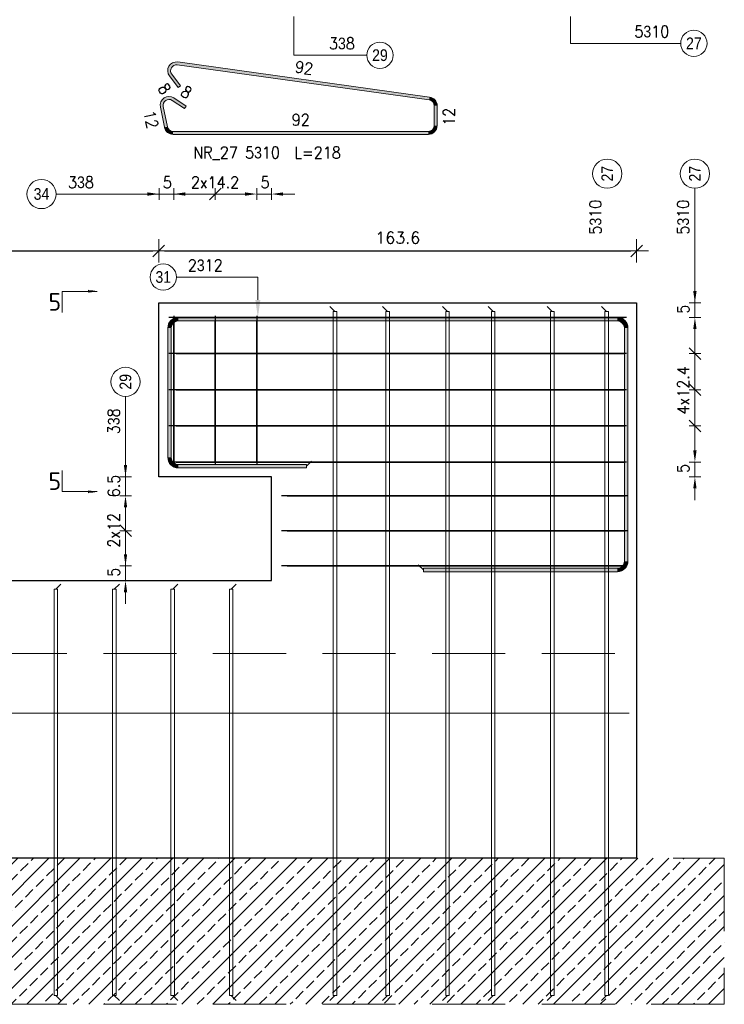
# Model space of a CAD drawing. Extents: x 72518 to 104580, y -134755 to -121361.
# Tile 27 of 47: x 92019 to 94431, y -130271 to -126902. Entities that reach past the tile are written whole.
import ezdxf

# ---------------------------------------------------------------- set-up
doc = ezdxf.new("R2010")
doc.units = 0
doc.header["$LTSCALE"] = 5
doc.header["$MEASUREMENT"] = 0
doc.linetypes.add('DASHED', pattern=[0.75, 0.5, -0.25])
for name, color, linetype, lineweight in [('AutoCAD_Structural_Detailing_deskowanie', 2, 'Continuous', 30), ('AutoCAD_Structural_Detailing_kształt pręta', 7, 'Continuous', 13), ('AutoCAD_Structural_Detailing_opis kształtu pręta', 7, 'Continuous', 13), ('AutoCAD_Structural_Detailing_opis rozkładu', 7, 'Continuous', 13), ('AutoCAD_Structural_Detailing_pręt wyrzucony', 7, 'Continuous', 13), ('AutoCAD_Structural_Detailing_rozkład pręta', 7, 'Continuous', 40), ('AutoCAD_Structural_Detailing_symbole graficzne', 7, 'Continuous', 13), ('PS_DIM', 4, 'Continuous', 13), ('PS_HATCH', 251, 'Continuous', 9), ('PS_POS', 1, 'Continuous', 15), ('PS_SOLID', 7, 'Continuous', 20)]:
    doc.layers.add(name, color=color, linetype=linetype, lineweight=lineweight)
doc.styles.add('marta_B', font='isocpeur.ttf')
doc.styles.add('r-gil', font='GIL_____.TTF', dxfattribs={"width": 0.9})
doc.styles.add('r-simplex', font='simplex.shx', dxfattribs={"width": 0.9})
doc.styles.add('styl2M', font='simplex.shx')
doc.dimstyles.new('RBCT DIM 20_M', dxfattribs={"dimtxt": 40, "dimasz": 20, "dimexe": 20, "dimexo": 150, "dimgap": 25, "dimtad": 1, "dimdec": 1, "dimlfac": 0.1, "dimzin": 9, "dimdsep": 46, "dimtxsty": 'styl2M', "dimblk": 'dimznak', "dimcen": 40, "dimse1": 1, "dimse2": 1, "dimclrd": 8, "dimclre": 8, "dimclrt": 4, "dimadec": 0, "dimazin": 0, "dimtfac": 1, "dimtdec": 1, "dimtix": 1, "dimtmove": 2, "dimatfit": 3, "dimldrblk": 'dimznak', "dimfxl": 5, "dimfxlon": 1, "dimarcsym": 0})

# ---------------------------------------------------------------- blocks, each defined once
blk = doc.blocks.new('dimznak')
at = {"color": 0}
for points in [[(0, 2), (0, -2)], [(-2, 0), (2, 0)]]:
    blk.add_lwpolyline(points, dxfattribs=at)
at = {"color": 3}
blk.add_lwpolyline([(1, 1), (-1, -1)], dxfattribs=at)
blk = doc.blocks.new('*D131')
at = {"layer": 'Defpoints', "color": 0, "transparency": 16777216}
for p in [(92495.29958224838, -127692.9861998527), (90365.29958224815, -127870.8178679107), (92495.29958224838, -127870.8178679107)]:
    blk.add_point(p, dxfattribs=at)
at = {"layer": 'PS_DIM', "color": 8, "lineweight": -2, "transparency": 16777216}
blk.add_line((90385.29958224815, -127692.9861998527), (92475.29958224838, -127692.9861998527), dxfattribs=at)
at = {"layer": 'PS_DIM', "color": 8, "lineweight": -2, "transparency": 16777216, "xscale": 20, "yscale": 20, "zscale": 20, "rotation": 180}
blk.add_blockref('dimznak', (90365.29958224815, -127692.9861998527), dxfattribs=at)
at = {"layer": 'PS_DIM', "color": 8, "lineweight": -2, "transparency": 16777216, "xscale": 20, "yscale": 20, "zscale": 20}
blk.add_blockref('dimznak', (92495.29958224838, -127692.9861998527), dxfattribs=at)
at = {"layer": 'PS_DIM', "color": 4, "transparency": 16777216, "insert": (91430.29958224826, -127647.9861998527), "char_height": 40, "attachment_point": 5, "style": 'styl2M', "bg_fill": 3, "box_fill_scale": 1.25, "bg_fill_color": 256, "bg_fill_true_color": 13158600, "bg_fill_transparency": 0}
blk.add_mtext('213', dxfattribs=at)
blk = doc.blocks.new('*D132')
at = {"layer": 'Defpoints', "color": 0, "transparency": 16777216}
for p in [(94130.79958224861, -127692.9861998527), (92495.29958224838, -127870.8178679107), (94130.79958224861, -127870.8178679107)]:
    blk.add_point(p, dxfattribs=at)
at = {"layer": 'PS_DIM', "color": 8, "lineweight": -2, "transparency": 16777216}
blk.add_line((92515.29958224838, -127692.9861998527), (94110.79958224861, -127692.9861998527), dxfattribs=at)
at = {"layer": 'PS_DIM', "color": 8, "lineweight": -2, "transparency": 16777216, "xscale": 20, "yscale": 20, "zscale": 20, "rotation": 180}
blk.add_blockref('dimznak', (92495.29958224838, -127692.9861998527), dxfattribs=at)
at = {"layer": 'PS_DIM', "color": 8, "lineweight": -2, "transparency": 16777216, "xscale": 20, "yscale": 20, "zscale": 20}
blk.add_blockref('dimznak', (94130.79958224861, -127692.9861998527), dxfattribs=at)
at = {"layer": 'PS_DIM', "color": 4, "transparency": 16777216, "insert": (93313.0495822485, -127647.9861998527), "char_height": 40, "attachment_point": 5, "style": 'styl2M', "bg_fill": 3, "box_fill_scale": 1.25, "bg_fill_color": 256, "bg_fill_true_color": 13158600, "bg_fill_transparency": 0}
blk.add_mtext('163.6', dxfattribs=at)

msp = doc.modelspace()

# ---------------------------------------------------------------- hatches: boundary and pattern name
at = {"layer": 'AutoCAD_Structural_Detailing_kształt pręta'}
h = msp.add_hatch(color=161, dxfattribs=at)
edge = h.paths.add_edge_path(flags=0)
edge.add_line((92562.29958214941, -127920.8178675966), (92562.29958214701, -127932.8178675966))
edge.add_arc((92562.2995821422, -127956.8178675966), 23.99999999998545, 89.999999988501, 180.0000000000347)
edge.add_line((92538.29958214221, -127956.8178675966), (92526.29958214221, -127956.8178675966))
edge.add_arc((92562.2995821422, -127956.8178675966), 35.99999999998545, 449.99999998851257, 540.0000000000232, ccw=False)
for points in [[(94064.79958225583, -127920.8178678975), (94064.79958225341, -127932.8178678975), (92562.29958214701, -127932.8178675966), (92562.29958214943, -127920.8178675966)], [(92526.29958214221, -127956.8178675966), (92538.29958214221, -127956.8178675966), (92538.29958214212, -128399.8178675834), (92526.29958214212, -128399.8178675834)], [(94100.79958224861, -128754.7155735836), (94088.79958224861, -128754.7155735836), (94088.79958224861, -127956.8178678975), (94100.79958224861, -127956.8178678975)], [(92562.29958214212, -128435.8178675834), (92562.29958214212, -128423.8178675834), (93000.79958214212, -128423.8178675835), (93000.79958214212, -128435.8178675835)], [(93400.79958214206, -128790.7155735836), (93400.79958214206, -128778.7155735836), (94064.79958224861, -128778.7155735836), (94064.79958224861, -128790.7155735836)]]:
    msp.add_hatch(color=161, dxfattribs=at).paths.add_polyline_path(points, flags=0)
h = msp.add_hatch(color=161, dxfattribs=at)
edge = h.paths.add_edge_path(flags=0)
edge.add_line((94100.79958224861, -127956.8178678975), (94088.79958224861, -127956.8178678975))
edge.add_arc((94064.79958224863, -127956.8178678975), 23.99999999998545, -3.474013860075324e-11, 89.9999999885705)
edge.add_line((94064.79958225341, -127932.8178678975), (94064.79958225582, -127920.8178678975))
edge.add_arc((94064.7995822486, -127956.8178678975), 36.00000000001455, 359.99999999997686, 449.99999998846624, ccw=False)
h = msp.add_hatch(color=161, dxfattribs=at)
edge = h.paths.add_edge_path(flags=0)
edge.add_line((92526.29958214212, -128399.8178675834), (92538.29958214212, -128399.8178675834))
edge.add_arc((92562.2995821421, -128399.8178675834), 23.99999999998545, 180, 270.0000000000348)
edge.add_line((92562.29958214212, -128423.8178675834), (92562.29958214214, -128435.8178675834))
edge.add_arc((92562.29958214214, -128399.8178675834), 36.00000000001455, 539.9999999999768, 629.9999999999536, ccw=False)
h = msp.add_hatch(color=161, dxfattribs=at)
edge = h.paths.add_edge_path(flags=0)
edge.add_line((94064.79958224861, -128790.7155735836), (94064.79958224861, -128778.7155735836))
edge.add_arc((94064.79958224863, -128754.7155735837), 23.99999999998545, -90.00000000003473, 3.476982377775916e-11)
edge.add_line((94088.79958224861, -128754.7155735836), (94100.79958224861, -128754.7155735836))
edge.add_arc((94064.7995822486, -128754.7155735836), 36.00000000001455, 270.00000000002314, 360, ccw=False)
at = {"layer": 'AutoCAD_Structural_Detailing_opis rozkładu'}
for points in [[(92496.29958297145, -127498.5341384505), (92456.29958297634, -127492.8322766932), (92456.29958296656, -127504.2360001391)], [(92546.29958249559, -127498.5341384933), (92586.2995824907, -127504.2360002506), (92586.29958250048, -127492.8322768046)], [(92830.7995826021, -127498.5341387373), (92790.799582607, -127492.83227698), (92790.79958259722, -127504.2360004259)], [(92880.79958307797, -127498.5341387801), (92920.79958307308, -127504.2360005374), (92920.79958308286, -127492.8322770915)], [(94330.14930333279, -127870.8178675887), (94335.85116504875, -127830.8178675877), (94324.4474416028, -127830.8178675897)], [(94330.14930334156, -127920.8178678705), (94324.4474416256, -127960.8178678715), (94335.85116507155, -127960.8178678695)], [(94330.14930342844, -128415.8178675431), (94335.85116514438, -128375.8178675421), (94324.44744169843, -128375.8178675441)], [(92381.49278234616, -128465.8178680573), (92387.1946440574, -128425.8178680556), (92375.79092061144, -128425.817868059)], [(94330.14930343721, -128465.8178672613), (94324.44744172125, -128505.8178672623), (94335.8511651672, -128505.8178672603)], [(92381.49278236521, -128530.7155737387), (92375.79092065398, -128570.7155737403), (92387.19464409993, -128570.715573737)], [(92381.49278243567, -128770.7155737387), (92387.1946441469, -128730.715573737), (92375.79092070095, -128730.7155737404)], [(92381.49278245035, -128820.7155737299), (92375.79092073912, -128860.7155737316), (92387.19464418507, -128860.7155737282)]]:
    msp.add_hatch(color=8, dxfattribs=at).paths.add_polyline_path(points, flags=0)
at = {"layer": 'AutoCAD_Structural_Detailing_pręt wyrzucony'}
h = msp.add_hatch(color=6, dxfattribs=at)
edge = h.paths.add_edge_path(flags=0)
edge.add_line((92559.9872760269, -127046.7074704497), (92558.60737413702, -127056.611806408))
edge.add_arc((92555.84757035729, -127076.4204783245), 19.99999999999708, 82.06843620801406, 217.068436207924)
edge.add_line((92539.88924815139, -127088.4758485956), (92531.91008704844, -127094.5035337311))
edge.add_arc((92555.8475703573, -127076.4204783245), 30.00000000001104, 442.06843620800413, 577.0684362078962, ccw=False)
for points in [[(92558.60737413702, -127056.611806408), (92559.9872760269, -127046.7074704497), (93422.18928791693, -127166.832049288), (93420.80938602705, -127176.7363852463)], [(92570.02767382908, -127128.3716541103), (92562.04851272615, -127134.3993392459), (92531.91008704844, -127094.5035337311), (92539.88924815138, -127088.4758485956)], [(92524.75597925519, -127268.2982960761), (92514.95531347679, -127270.2849893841), (92500.86125988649, -127200.7568401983), (92510.66192566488, -127198.7701468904)], [(92541.31388306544, -127178.12691719), (92546.83919598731, -127169.7919956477), (92588.51380369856, -127197.4185602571), (92582.98849077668, -127205.7534817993)], [(93438.0495822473, -127196.5450571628), (93448.0495822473, -127196.5450571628), (93448.0495822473, -127264.3249094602), (93438.0495822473, -127264.3249094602)], [(93418.0495822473, -127284.3249094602), (93418.0495822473, -127294.3249094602), (92544.35731081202, -127294.3249094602), (92544.35731081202, -127284.3249094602)]]:
    msp.add_hatch(color=6, dxfattribs=at).paths.add_polyline_path(points, flags=0)
h = msp.add_hatch(color=6, dxfattribs=at)
edge = h.paths.add_edge_path(flags=0)
edge.add_line((92546.83919598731, -127169.7919956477), (92541.31388306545, -127178.12691719))
edge.add_arc((92530.26325722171, -127194.7967602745), 20.00000000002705, 56.45915590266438, 191.4591559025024)
edge.add_line((92510.66192566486, -127198.7701468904), (92500.8612598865, -127200.7568401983))
edge.add_arc((92530.26325722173, -127194.7967602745), 29.99999999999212, 416.45915590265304, 551.4591559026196, ccw=False)
h = msp.add_hatch(color=6, dxfattribs=at)
edge = h.paths.add_edge_path(flags=0)
edge.add_line((93448.0495822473, -127196.5450571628), (93438.0495822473, -127196.5450571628))
edge.add_arc((93418.04958224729, -127196.5450571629), 20.00000000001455, 8.337633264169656e-11, 82.06843620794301)
edge.add_line((93420.80938602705, -127176.7363852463), (93422.18928791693, -127166.832049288))
edge.add_arc((93418.04958224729, -127196.5450571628), 30.00000000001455, 359.9999999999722, 442.06843620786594, ccw=False)
h = msp.add_hatch(color=6, dxfattribs=at)
edge = h.paths.add_edge_path(flags=0)
edge.add_line((92514.95531347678, -127270.2849893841), (92524.75597925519, -127268.2982960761))
edge.add_arc((92544.35731081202, -127264.3249094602), 20.00000000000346, -168.5408440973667, -90.00000000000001)
edge.add_line((92544.35731081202, -127284.3249094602), (92544.35731081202, -127294.3249094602))
edge.add_arc((92544.35731081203, -127264.3249094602), 30.0000000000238, 191.4591559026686, 269.9999999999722, ccw=False)
h = msp.add_hatch(color=6, dxfattribs=at)
edge = h.paths.add_edge_path(flags=0)
edge.add_line((93418.0495822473, -127294.3249094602), (93418.0495822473, -127284.3249094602))
edge.add_arc((93418.04958224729, -127264.3249094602), 20.00000000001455, -89.99999999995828, -4.165254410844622e-11)
edge.add_line((93438.0495822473, -127264.3249094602), (93448.0495822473, -127264.3249094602))
edge.add_arc((93418.04958224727, -127264.3249094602), 30.0000000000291, 270.0000000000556, 359.9999999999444, ccw=False)
at = {"layer": 'AutoCAD_Structural_Detailing_symbole graficzne', "linetype": 'Continuous', "lineweight": 0}
msp.add_hatch(color=7, dxfattribs=at).paths.add_polyline_path([(92284.57030894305, -128516.7944742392), (92254.57030894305, -128516.7944742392), (92254.57030894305, -128512.518077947)], flags=0)
at = {"layer": 'PS_HATCH'}
h = msp.add_hatch(dxfattribs=at)
h.set_pattern_fill('JIS_STN_2.5', color=256, scale=30)
h.set_pattern_definition([(45, (-50103.8616906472, -3752.999337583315), (-53.03300858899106, 53.03300858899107), []), (45, (-50050.9116906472, -3752.999337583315), (-53.03300858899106, 53.03300858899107), [36, -15])])
h.paths.add_polyline_path([(88630.79958224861, -129770.7155730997), (94430.79958224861, -129770.7155730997), (94430.79958224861, -130270.7155730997), (88630.79958224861, -130270.7155730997)])

# ---------------------------------------------------------------- linework, layer by layer
at = {"layer": 'AutoCAD_Structural_Detailing_deskowanie'}
msp.add_lwpolyline([(90365.29958224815, -127870.8178679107), (90365.29958224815, -128465.817867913), (89980.79958224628, -128465.817867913), (89980.79958224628, -128820.7155730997), (92880.79958224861, -128820.7155730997), (92880.79958224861, -128465.8178679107), (92495.29958224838, -128465.8178679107), (92495.29958224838, -127870.8178679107), (94130.79958224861, -127870.8178679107), (94130.79958224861, -129770.7155730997), (88930.79958224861, -129770.7155730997), (88930.79958224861, -127870.8178679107), (90365.29958224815, -127870.8178679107)], dxfattribs=at)
at = {"layer": 'AutoCAD_Structural_Detailing_kształt pręta', "color": 161}
for p, q in [((93092.43266118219, -130240.7155735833), (93092.43266118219, -127900.8178675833)), ((93092.43266118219, -127900.8178675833), (93104.43266118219, -127900.8178675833)), ((93104.43266118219, -130240.7155735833), (93104.43266118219, -127900.8178675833)), ((93272.43266118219, -130240.7155735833), (93272.43266118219, -127900.8178675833)), ((93272.43266118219, -127900.8178675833), (93284.43266118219, -127900.8178675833)), ((93284.43266118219, -130240.7155735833), (93284.43266118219, -127900.8178675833)), ((93477.3207580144, -130240.7155735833), (93477.3207580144, -127900.8178675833)), ((93477.3207580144, -127900.8178675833), (93489.3207580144, -127900.8178675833)), ((93489.3207580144, -130240.7155735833), (93489.3207580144, -127900.8178675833)), ((93633.56145057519, -130240.7155735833), (93633.56145057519, -127900.8178675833)), ((93633.56145057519, -127900.8178675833), (93645.56145057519, -127900.8178675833)), ((93645.56145057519, -130240.7155735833), (93645.56145057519, -127900.8178675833)), ((93835.98601089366, -130240.7155735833), (93835.98601089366, -127900.8178675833)), ((93835.98601089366, -127900.8178675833), (93847.98601089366, -127900.8178675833)), ((93847.98601089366, -130240.7155735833), (93847.98601089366, -127900.8178675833)), ((94022.0143707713, -130240.7155735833), (94022.0143707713, -127900.8178675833)), ((94022.0143707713, -127900.8178675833), (94034.0143707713, -127900.8178675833)), ((94034.0143707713, -130240.7155735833), (94034.0143707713, -127900.8178675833)), ((94064.79958225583, -127920.8178678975), (92562.29958214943, -127920.8178675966)), ((94064.79958225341, -127932.8178678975), (92562.29958214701, -127932.8178675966)), ((92526.29958214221, -127956.8178675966), (92526.29958214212, -128399.8178675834)), ((92538.29958214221, -127956.8178675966), (92538.29958214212, -128399.8178675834)), ((94088.79958224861, -128754.7155735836), (94088.79958224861, -127956.8178678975)), ((94100.79958224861, -128754.7155735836), (94100.79958224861, -127956.8178678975)), ((92562.29958214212, -128423.8178675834), (93000.79958214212, -128423.8178675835)), ((92562.29958214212, -128435.8178675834), (93000.79958214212, -128435.8178675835)), ((93000.79958214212, -128423.8178675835), (93000.79958214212, -128435.8178675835)), ((93400.79958214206, -128778.7155735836), (94064.79958224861, -128778.7155735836)), ((93400.79958214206, -128778.7155735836), (93400.79958214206, -128790.7155735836)), ((93400.79958214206, -128790.7155735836), (94064.79958224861, -128790.7155735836)), ((92137.1665033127, -130240.7155735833), (92137.1665033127, -128850.7155730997)), ((92137.1665033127, -128850.7155730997), (92149.1665033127, -128850.7155730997)), ((92149.1665033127, -130240.7155735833), (92149.1665033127, -128850.7155730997)), ((92337.1665033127, -130240.7155735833), (92337.1665033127, -128850.7155730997)), ((92337.1665033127, -128850.7155730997), (92349.1665033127, -128850.7155730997)), ((92349.1665033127, -130240.7155735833), (92349.1665033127, -128850.7155730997)), ((92537.1665033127, -130240.7155735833), (92537.1665033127, -128850.7155730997)), ((92537.1665033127, -128850.7155730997), (92549.1665033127, -128850.7155730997)), ((92549.1665033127, -130240.7155735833), (92549.1665033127, -128850.7155730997)), ((92737.1665033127, -130240.7155735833), (92737.1665033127, -128850.7155730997)), ((92737.1665033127, -128850.7155730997), (92749.1665033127, -128850.7155730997)), ((92749.1665033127, -130240.7155735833), (92749.1665033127, -128850.7155730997)), ((92137.1665033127, -130240.7155735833), (92149.1665033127, -130240.7155735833)), ((92337.1665033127, -130240.7155735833), (92349.1665033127, -130240.7155735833)), ((92537.1665033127, -130240.7155735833), (92549.1665033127, -130240.7155735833)), ((92737.1665033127, -130240.7155735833), (92749.1665033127, -130240.7155735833)), ((93092.43266118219, -130240.7155735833), (93104.43266118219, -130240.7155735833)), ((93272.43266118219, -130240.7155735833), (93284.43266118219, -130240.7155735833)), ((93477.3207580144, -130240.7155735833), (93489.3207580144, -130240.7155735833)), ((93633.56145057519, -130240.7155735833), (93645.56145057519, -130240.7155735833)), ((93835.98601089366, -130240.7155735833), (93847.98601089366, -130240.7155735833)), ((94022.0143707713, -130240.7155735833), (94034.0143707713, -130240.7155735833))]:
    msp.add_line(p, q, dxfattribs=at)
at = {"layer": 'AutoCAD_Structural_Detailing_kształt pręta', "color": 1, "lineweight": 0}
for p, q in [((93000.79958214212, -128429.8178675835), (93018.29958214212, -128412.3178675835)), ((93400.79958214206, -128784.7155735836), (93383.29958214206, -128767.2155735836)), ((92143.1665033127, -128850.7155730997), (92160.6665033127, -128833.2155730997)), ((92343.1665033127, -128850.7155730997), (92360.6665033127, -128833.2155730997)), ((92543.1665033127, -128850.7155730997), (92560.6665033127, -128833.2155730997)), ((92743.1665033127, -128850.7155730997), (92760.6665033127, -128833.2155730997)), ((92143.1665033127, -130240.7155735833), (92160.6665033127, -130258.2155735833)), ((92343.1665033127, -130240.7155735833), (92360.6665033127, -130258.2155735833)), ((92543.1665033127, -130240.7155735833), (92560.6665033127, -130258.2155735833)), ((92743.1665033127, -130240.7155735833), (92760.6665033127, -130258.2155735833)), ((93098.43266118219, -130240.7155735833), (93080.93266118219, -130258.2155735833)), ((93278.43266118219, -130240.7155735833), (93260.93266118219, -130258.2155735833)), ((93483.3207580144, -130240.7155735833), (93465.8207580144, -130258.2155735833)), ((93639.56145057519, -130240.7155735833), (93622.06145057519, -130258.2155735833)), ((93841.98601089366, -130240.7155735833), (93824.48601089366, -130258.2155735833)), ((94028.0143707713, -130240.7155735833), (94010.5143707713, -130258.2155735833))]:
    msp.add_line(p, q, dxfattribs=at)
at = {"layer": 'AutoCAD_Structural_Detailing_kształt pręta', "color": 161}
for centre, radius, start, end in [((92562.2995821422, -127956.8178675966), 35.99999999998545, 89.99999998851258, 180.0000000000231), ((92562.2995821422, -127956.8178675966), 23.99999999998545, 89.999999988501, 180.0000000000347), ((94064.7995822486, -127956.8178678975), 36.00000000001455, 359.9999999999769, 89.99999998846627), ((94064.79958224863, -127956.8178678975), 23.99999999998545, 359.9999999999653, 89.9999999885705), ((92562.29958214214, -128399.8178675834), 36.00000000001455, 179.9999999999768, 269.9999999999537), ((92562.2995821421, -128399.8178675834), 23.99999999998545, 180, 270.0000000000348), ((94064.79958224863, -128754.7155735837), 23.99999999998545, 269.9999999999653, 3.476982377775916e-11), ((94064.7995822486, -128754.7155735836), 36.00000000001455, 270.0000000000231, 0)]:
    msp.add_arc(centre, radius, start, end, dxfattribs=at)
at = {"layer": 'AutoCAD_Structural_Detailing_opis kształtu pręta', "color": 8}
for p, q in [((92958.02918858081, -127023.7006543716), (92958.02918858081, -126891.1507785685)), ((93904.91050595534, -126982.9269861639), (93904.91050595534, -126891.1507785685)), ((93904.91050595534, -126982.9269861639), (94281.5616483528, -126982.9269865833)), ((92958.02918858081, -127023.7006543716), (93207.23362935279, -127023.7006545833))]:
    msp.add_line(p, q, dxfattribs=at)
at = {"layer": 'AutoCAD_Structural_Detailing_opis kształtu pręta', "color": 8, "lineweight": 18}
for centre in [(94326.5616483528, -126982.9269866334), (93252.23362935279, -127023.7006546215)]:
    msp.add_circle(centre, 45, dxfattribs=at)
at = {"layer": 'AutoCAD_Structural_Detailing_opis rozkładu', "color": 8}
for p, q in [((92143.89625835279, -127498.5341385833), (92496.29958297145, -127498.5341384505)), ((92416.29958297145, -127498.5341383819), (92456.29958297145, -127498.5341384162)), ((92496.29958295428, -127518.5341384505), (92496.29958298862, -127478.5341384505)), ((92546.29958249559, -127498.5341384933), (92496.29958297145, -127498.5341384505)), ((92546.29958251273, -127478.5341384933), (92546.29958247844, -127518.5341384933)), ((92546.29958249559, -127498.5341384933), (92688.54958254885, -127498.5341386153)), ((92688.54958254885, -127498.5341386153), (92586.29958249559, -127498.5341385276)), ((92688.54958256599, -127478.5341386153), (92688.5495825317, -127518.5341386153)), ((92688.54958254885, -127498.5341386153), (92790.7995826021, -127498.534138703)), ((92830.79958261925, -127478.5341387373), (92830.79958258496, -127518.5341387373)), ((92830.7995826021, -127498.5341387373), (92880.79958307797, -127498.5341387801)), ((92880.7995830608, -127518.5341387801), (92880.79958309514, -127478.5341387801)), ((92960.79958307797, -127498.5341388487), (92920.79958307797, -127498.5341388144)), ((94330.14930335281, -127478.8409765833), (94330.14930333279, -127870.8178675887)), ((94330.14930331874, -127790.8178675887), (94330.14930332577, -127830.8178675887)), ((94350.14930333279, -127870.8178675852), (94310.14930333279, -127870.8178675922)), ((94330.14930334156, -127920.8178678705), (94330.14930333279, -127870.8178675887)), ((94350.14930334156, -127920.817867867), (94310.14930334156, -127920.817867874)), ((94330.14930336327, -128044.5678677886), (94330.14930334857, -127960.8178678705)), ((94350.14930336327, -128044.5678677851), (94310.14930336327, -128044.5678677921)), ((94330.14930337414, -128106.4428677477), (94330.14930336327, -128044.5678677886)), ((94330.14930337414, -128106.4428677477), (94330.149303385, -128168.3178677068)), ((94350.149303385, -128168.3178677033), (94310.149303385, -128168.3178677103)), ((94330.149303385, -128168.3178677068), (94330.14930340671, -128292.0678676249)), ((92381.49278235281, -128190.9304685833), (92381.49278234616, -128465.8178680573)), ((94350.14930340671, -128292.0678676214), (94310.14930340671, -128292.0678676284)), ((94330.14930340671, -128292.0678676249), (94330.1493034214, -128375.8178675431)), ((92381.49278232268, -128385.8178680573), (92381.49278233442, -128425.8178680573)), ((94350.14930342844, -128415.8178675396), (94310.14930342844, -128415.8178675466)), ((94330.14930342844, -128415.8178675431), (94330.14930343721, -128465.8178672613)), ((92401.49278234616, -128465.8178680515), (92361.49278234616, -128465.8178680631)), ((92381.49278236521, -128530.7155737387), (92381.49278234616, -128465.8178680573)), ((94350.14930343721, -128465.8178672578), (94310.14930343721, -128465.8178672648)), ((94330.14930345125, -128545.8178672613), (94330.14930344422, -128505.8178672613)), ((92361.49278236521, -128530.7155737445), (92401.49278236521, -128530.7155737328)), ((92381.49278240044, -128650.7155737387), (92381.49278237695, -128570.7155737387)), ((92361.49278240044, -128650.7155737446), (92401.49278240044, -128650.7155737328)), ((92381.49278243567, -128770.7155737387), (92381.49278240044, -128650.7155737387)), ((92381.49278240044, -128650.7155737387), (92381.49278242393, -128730.7155737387)), ((92361.49278243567, -128770.7155737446), (92401.49278243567, -128770.7155737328)), ((92381.49278243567, -128770.7155737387), (92381.49278245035, -128820.7155737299)), ((92401.49278245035, -128820.7155737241), (92361.49278245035, -128820.7155737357)), ((92381.49278247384, -128900.7155737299), (92381.4927824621, -128860.7155737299))]:
    msp.add_line(p, q, dxfattribs=at)
at = {"layer": 'AutoCAD_Structural_Detailing_opis rozkładu', "color": 8, "lineweight": -2}
for p, q in [((92668.5495825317, -127518.5341385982), (92708.54958256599, -127478.5341386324)), ((94350.14930336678, -128064.5678677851), (94310.14930335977, -128024.5678677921)), ((94310.14930338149, -128148.3178677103), (94350.1493033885, -128188.3178677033)), ((94310.1493034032, -128272.0678676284), (94350.14930341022, -128312.0678676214)), ((92401.49278240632, -128670.7155737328), (92361.49278239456, -128630.7155737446))]:
    msp.add_line(p, q, dxfattribs=at)
at = {"layer": 'AutoCAD_Structural_Detailing_opis rozkładu', "color": 8, "lineweight": 18}
for centre in [(94030.14930335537, -127428.840976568), (94330.14930335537, -127428.8409765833), (92093.89625835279, -127498.5341386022), (92381.49278235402, -128140.9304685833)]:
    msp.add_circle(centre, 50, dxfattribs=at)
at = {"layer": 'AutoCAD_Structural_Detailing_pręt wyrzucony', "color": 6}
for p, q in [((92558.60737413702, -127056.611806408), (93420.80938602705, -127176.7363852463)), ((92559.9872760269, -127046.7074704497), (93422.18928791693, -127166.832049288)), ((92562.04851272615, -127134.3993392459), (92531.91008704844, -127094.5035337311)), ((92570.02767382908, -127128.3716541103), (92539.88924815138, -127088.4758485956)), ((92562.04851272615, -127134.3993392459), (92570.02767382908, -127128.3716541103)), ((92514.95531347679, -127270.2849893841), (92500.86125988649, -127200.7568401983)), ((92524.75597925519, -127268.2982960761), (92510.66192566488, -127198.7701468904)), ((92541.31388306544, -127178.12691719), (92582.98849077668, -127205.7534817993)), ((92546.83919598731, -127169.7919956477), (92588.51380369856, -127197.4185602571)), ((92588.51380369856, -127197.4185602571), (92582.98849077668, -127205.7534817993)), ((93438.0495822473, -127196.5450571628), (93438.0495822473, -127264.3249094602)), ((93448.0495822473, -127196.5450571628), (93448.0495822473, -127264.3249094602)), ((93418.0495822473, -127284.3249094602), (92544.35731081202, -127284.3249094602)), ((93418.0495822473, -127294.3249094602), (92544.35731081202, -127294.3249094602))]:
    msp.add_line(p, q, dxfattribs=at)
for centre, radius, start, end in [((92555.8475703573, -127076.4204783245), 30.00000000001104, 82.06843620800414, 217.0684362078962), ((92555.84757035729, -127076.4204783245), 19.99999999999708, 82.06843620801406, 217.068436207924), ((92530.26325722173, -127194.7967602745), 29.99999999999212, 56.45915590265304, 191.4591559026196), ((93418.04958224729, -127196.5450571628), 30.00000000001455, 359.9999999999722, 82.06843620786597), ((92530.26325722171, -127194.7967602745), 20.00000000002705, 56.45915590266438, 191.4591559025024), ((93418.04958224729, -127196.5450571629), 20.00000000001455, 8.337633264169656e-11, 82.06843620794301), ((92544.35731081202, -127264.3249094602), 20.00000000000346, 191.4591559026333, 270), ((93418.04958224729, -127264.3249094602), 20.00000000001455, 270.0000000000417, 359.9999999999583), ((93418.04958224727, -127264.3249094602), 30.0000000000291, 270.0000000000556, 359.9999999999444), ((92544.35731081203, -127264.3249094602), 30.0000000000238, 191.4591559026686, 269.9999999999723)]:
    msp.add_arc(centre, radius, start, end, dxfattribs=at)
at = {"layer": 'AutoCAD_Structural_Detailing_rozkład pręta', "color": 31, "linetype": 'ByBlock', "lineweight": 25}
for p, q in [((92555.29958225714, -127920.8178679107), (92530.29958225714, -127920.8178679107)), ((92555.29958225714, -127920.8178679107), (92530.29958225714, -127920.8178679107)), ((92546.2995821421, -127914.8178676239), (92546.2995821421, -127934.8178676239)), ((92546.2995821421, -127914.8178676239), (92546.2995821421, -127934.8178676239)), ((92546.2995821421, -128401.8178676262), (92546.2995821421, -127934.8178676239)), ((92546.2995821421, -127934.8178676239), (92546.2995821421, -128401.8178676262)), ((93418.04958225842, -127920.8178679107), (92555.29958225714, -127920.8178679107)), ((92555.29958225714, -127920.8178679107), (93418.04958225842, -127920.8178679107)), ((92688.54958219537, -127914.8178677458), (92688.54958219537, -127934.8178677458)), ((92688.54958219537, -127914.8178677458), (92688.54958219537, -127934.8178677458)), ((92688.54958219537, -128401.8178677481), (92688.54958219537, -127934.8178677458)), ((92688.54958219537, -127934.8178677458), (92688.54958219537, -128401.8178677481)), ((92830.79958224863, -127914.8178678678), (92830.79958224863, -127934.8178678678)), ((92830.79958224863, -127914.8178678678), (92830.79958224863, -127934.8178678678)), ((92830.79958224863, -128401.8178678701), (92830.79958224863, -127934.8178678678)), ((92830.79958224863, -127934.8178678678), (92830.79958224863, -128401.8178678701)), ((93208.04958225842, -127920.8178679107), (93183.04958225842, -127920.8178679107)), ((93208.04958225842, -127920.8178679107), (93183.04958225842, -127920.8178679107)), ((94070.7995822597, -127920.8178679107), (93208.04958225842, -127920.8178679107)), ((93208.04958225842, -127920.8178679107), (94070.7995822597, -127920.8178679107)), ((93400.37191272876, -127920.8178679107), (93365.01657366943, -127920.8178679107)), ((93400.37191272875, -127920.8178679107), (93435.72725178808, -127920.8178679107)), ((93443.04958225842, -127920.8178679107), (93400.37191272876, -127920.8178679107)), ((93443.04958225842, -127920.8178679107), (93418.04958225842, -127920.8178679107)), ((93443.04958225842, -127920.8178679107), (93418.04958225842, -127920.8178679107)), ((94053.12191273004, -127920.8178679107), (94017.76657367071, -127920.8178679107)), ((94053.12191273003, -127920.8178679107), (94088.47725178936, -127920.8178679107)), ((94095.7995822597, -127920.8178679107), (94053.12191273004, -127920.8178679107)), ((94095.7995822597, -127920.8178679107), (94070.7995822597, -127920.8178679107)), ((94095.7995822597, -127920.8178679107), (94070.7995822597, -127920.8178679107)), ((92555.29958227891, -128044.5678678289), (92530.29958227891, -128044.5678678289)), ((92555.29958227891, -128044.5678678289), (92530.29958227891, -128044.5678678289)), ((93418.04958228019, -128044.5678678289), (92555.29958227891, -128044.5678678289)), ((92555.29958227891, -128044.5678678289), (93418.04958228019, -128044.5678678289)), ((93208.04958228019, -128044.5678678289), (93183.04958228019, -128044.5678678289)), ((93208.04958228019, -128044.5678678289), (93183.04958228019, -128044.5678678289)), ((94070.79958228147, -128044.5678678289), (93208.04958228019, -128044.5678678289)), ((93208.04958228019, -128044.5678678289), (94070.79958228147, -128044.5678678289)), ((93400.37191275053, -128044.5678678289), (93365.0165736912, -128044.5678678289)), ((93400.37191275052, -128044.5678678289), (93435.72725180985, -128044.5678678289)), ((93443.04958228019, -128044.5678678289), (93400.37191275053, -128044.5678678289)), ((93443.04958228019, -128044.5678678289), (93418.04958228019, -128044.5678678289)), ((93443.04958228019, -128044.5678678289), (93418.04958228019, -128044.5678678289)), ((94053.12191275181, -128044.5678678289), (94017.76657369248, -128044.5678678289)), ((94053.1219127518, -128044.5678678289), (94088.47725181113, -128044.5678678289)), ((94095.79958228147, -128044.5678678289), (94053.12191275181, -128044.5678678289)), ((94095.79958228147, -128044.5678678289), (94070.79958228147, -128044.5678678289)), ((94095.79958228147, -128044.5678678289), (94070.79958228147, -128044.5678678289)), ((92555.29958230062, -128168.317867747), (92530.29958230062, -128168.317867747)), ((92555.29958230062, -128168.317867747), (92530.29958230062, -128168.317867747)), ((93418.0495823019, -128168.317867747), (92555.29958230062, -128168.317867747)), ((92555.29958230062, -128168.317867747), (93418.0495823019, -128168.317867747)), ((93208.0495823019, -128168.317867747), (93183.0495823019, -128168.317867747)), ((93208.0495823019, -128168.317867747), (93183.0495823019, -128168.317867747)), ((94070.79958230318, -128168.317867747), (93208.0495823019, -128168.317867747)), ((93208.0495823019, -128168.317867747), (94070.79958230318, -128168.317867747)), ((93400.37191277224, -128168.317867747), (93365.01657371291, -128168.317867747)), ((93400.37191277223, -128168.317867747), (93435.72725183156, -128168.317867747)), ((93443.0495823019, -128168.317867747), (93400.37191277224, -128168.317867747)), ((93443.0495823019, -128168.317867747), (93418.0495823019, -128168.317867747)), ((93443.0495823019, -128168.317867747), (93418.0495823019, -128168.317867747)), ((94053.12191277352, -128168.317867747), (94017.7665737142, -128168.317867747)), ((94053.12191277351, -128168.317867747), (94088.47725183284, -128168.317867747)), ((94095.79958230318, -128168.317867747), (94053.12191277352, -128168.317867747)), ((94095.79958230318, -128168.317867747), (94070.79958230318, -128168.317867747)), ((94095.79958230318, -128168.317867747), (94070.79958230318, -128168.317867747)), ((92555.29958232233, -128292.0678676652), (92530.29958232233, -128292.0678676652)), ((92555.29958232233, -128292.0678676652), (92530.29958232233, -128292.0678676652)), ((93418.04958232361, -128292.0678676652), (92555.29958232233, -128292.0678676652)), ((92555.29958232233, -128292.0678676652), (93418.04958232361, -128292.0678676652)), ((93208.04958232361, -128292.0678676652), (93183.04958232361, -128292.0678676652)), ((93208.04958232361, -128292.0678676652), (93183.04958232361, -128292.0678676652)), ((94070.7995823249, -128292.0678676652), (93208.04958232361, -128292.0678676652)), ((93208.04958232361, -128292.0678676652), (94070.7995823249, -128292.0678676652)), ((93400.37191279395, -128292.0678676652), (93365.01657373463, -128292.0678676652)), ((93400.37191279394, -128292.0678676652), (93435.72725185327, -128292.0678676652)), ((93443.04958232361, -128292.0678676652), (93400.37191279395, -128292.0678676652)), ((93443.04958232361, -128292.0678676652), (93418.04958232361, -128292.0678676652)), ((93443.04958232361, -128292.0678676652), (93418.04958232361, -128292.0678676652)), ((94053.12191279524, -128292.0678676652), (94017.7665737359, -128292.0678676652)), ((94053.12191279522, -128292.0678676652), (94088.47725185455, -128292.0678676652)), ((94095.7995823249, -128292.0678676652), (94053.12191279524, -128292.0678676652)), ((94095.7995823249, -128292.0678676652), (94070.7995823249, -128292.0678676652)), ((94095.7995823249, -128292.0678676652), (94070.7995823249, -128292.0678676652)), ((92546.2995821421, -128352.3203929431), (92546.2995821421, -128387.6757320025)), ((92546.2995821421, -128415.9600032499), (92546.2995821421, -128380.6046641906)), ((92688.54958219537, -128352.3203930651), (92688.54958219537, -128387.6757321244)), ((92688.54958219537, -128415.9600033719), (92688.54958219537, -128380.6046643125)), ((92830.79958224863, -128352.3203931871), (92830.79958224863, -128387.6757322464)), ((92830.79958224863, -128415.9600034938), (92830.79958224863, -128380.6046644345)), ((92546.2995821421, -128387.6757320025), (92546.2995821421, -128421.8178676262)), ((92546.2995821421, -128401.8178676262), (92546.2995821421, -128421.8178676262)), ((92546.2995821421, -128401.8178676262), (92546.2995821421, -128421.8178676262)), ((92688.54958219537, -128387.6757321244), (92688.54958219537, -128421.8178677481)), ((92688.54958219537, -128401.8178677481), (92688.54958219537, -128421.8178677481)), ((92688.54958219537, -128401.8178677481), (92688.54958219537, -128421.8178677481)), ((92830.79958224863, -128387.6757322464), (92830.79958224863, -128421.8178678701)), ((92830.79958224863, -128401.8178678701), (92830.79958224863, -128421.8178678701)), ((92830.79958224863, -128401.8178678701), (92830.79958224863, -128421.8178678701)), ((92555.29958234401, -128415.8178675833), (92530.29958234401, -128415.8178675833)), ((92555.29958234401, -128415.8178675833), (92530.29958234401, -128415.8178675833)), ((93418.0495823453, -128415.8178675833), (92555.29958234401, -128415.8178675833)), ((92555.29958234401, -128415.8178675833), (93418.0495823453, -128415.8178675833)), ((93208.0495823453, -128415.8178675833), (93183.0495823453, -128415.8178675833)), ((93208.0495823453, -128415.8178675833), (93183.0495823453, -128415.8178675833)), ((94070.79958234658, -128415.8178675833), (93208.0495823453, -128415.8178675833)), ((93208.0495823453, -128415.8178675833), (94070.79958234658, -128415.8178675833)), ((93400.37191281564, -128415.8178675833), (93365.01657375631, -128415.8178675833)), ((93400.37191281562, -128415.8178675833), (93435.72725187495, -128415.8178675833)), ((93443.0495823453, -128415.8178675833), (93400.37191281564, -128415.8178675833)), ((93443.0495823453, -128415.8178675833), (93418.0495823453, -128415.8178675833)), ((93443.0495823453, -128415.8178675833), (93418.0495823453, -128415.8178675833)), ((94053.12191281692, -128415.8178675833), (94017.76657375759, -128415.8178675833)), ((94053.1219128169, -128415.8178675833), (94088.47725187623, -128415.8178675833)), ((94095.79958234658, -128415.8178675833), (94053.12191281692, -128415.8178675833)), ((94095.79958234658, -128415.8178675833), (94070.79958234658, -128415.8178675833)), ((94095.79958234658, -128415.8178675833), (94070.79958234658, -128415.8178675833)), ((92934.79958226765, -128530.7155735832), (92914.79958226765, -128530.7155735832)), ((92934.79958226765, -128530.7155735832), (92914.79958226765, -128530.7155735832)), ((94077.79958226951, -128530.7155735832), (92934.79958226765, -128530.7155735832)), ((92934.79958226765, -128530.7155735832), (94077.79958226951, -128530.7155735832)), ((94063.65744664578, -128530.7155735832), (94028.30210758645, -128530.7155735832)), ((94056.5863788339, -128530.7155735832), (94091.94171789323, -128530.7155735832)), ((94097.79958226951, -128530.7155735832), (94063.65744664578, -128530.7155735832)), ((94097.79958226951, -128530.7155735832), (94077.79958226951, -128530.7155735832)), ((94097.79958226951, -128530.7155735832), (94077.79958226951, -128530.7155735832)), ((92934.79958230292, -128650.7155735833), (92914.79958230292, -128650.7155735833)), ((92934.79958230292, -128650.7155735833), (92914.79958230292, -128650.7155735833)), ((94077.79958230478, -128650.7155735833), (92934.79958230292, -128650.7155735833)), ((92934.79958230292, -128650.7155735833), (94077.79958230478, -128650.7155735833)), ((94063.65744668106, -128650.7155735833), (94028.30210762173, -128650.7155735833)), ((94056.58637886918, -128650.7155735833), (94091.94171792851, -128650.7155735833)), ((94097.79958230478, -128650.7155735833), (94063.65744668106, -128650.7155735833)), ((94097.79958230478, -128650.7155735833), (94077.79958230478, -128650.7155735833)), ((94097.79958230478, -128650.7155735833), (94077.79958230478, -128650.7155735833)), ((92934.7995823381, -128770.7155735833), (92914.7995823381, -128770.7155735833)), ((92934.7995823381, -128770.7155735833), (92914.7995823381, -128770.7155735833)), ((94077.79958233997, -128770.7155735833), (92934.7995823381, -128770.7155735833)), ((92934.7995823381, -128770.7155735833), (94077.79958233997, -128770.7155735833)), ((94063.65744671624, -128770.7155735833), (94028.30210765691, -128770.7155735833)), ((94056.58637890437, -128770.7155735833), (94091.9417179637, -128770.7155735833)), ((94097.79958233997, -128770.7155735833), (94063.65744671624, -128770.7155735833)), ((94097.79958233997, -128770.7155735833), (94077.79958233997, -128770.7155735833)), ((94097.79958233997, -128770.7155735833), (94077.79958233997, -128770.7155735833))]:
    msp.add_line(p, q, dxfattribs=at)
at = {"layer": 'AutoCAD_Structural_Detailing_symbole graficzne', "color": 7, "linetype": 'Continuous', "lineweight": 0}
for p, q in [((92164.57030894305, -128516.7944742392), (92164.57030894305, -128444.7944742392)), ((92284.57030894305, -128516.7944742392), (92164.57030894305, -128516.7944742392)), ((92254.57030894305, -128516.7944742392), (92254.57030894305, -128521.0708705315)), ((92284.57030894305, -128516.7944742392), (92254.57030894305, -128521.0708705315))]:
    msp.add_line(p, q, dxfattribs=at)
at = {"layer": 'PS_POS'}
msp.add_line((94105.40710287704, -129274.611329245), (88473.90132756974, -129274.611329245), dxfattribs=at)
at = {"layer": 'PS_SOLID', "color": 8, "linetype": 'DASHED', "ltscale": 100}
msp.add_line((88930.79958224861, -129070.7155730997), (94130.79958224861, -129070.7155730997), dxfattribs=at)
msp.add_lwpolyline([(88630.79958224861, -129770.7155730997), (94430.79958224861, -129770.7155730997), (94430.79958224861, -130270.7155730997), (88630.79958224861, -130270.7155730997)], close=True, dxfattribs=at)

# ---------------------------------------------------------------- texts
at = {"layer": 'AutoCAD_Structural_Detailing_opis kształtu pręta', "color": 3, "char_height": 40, "attachment_point": 5}
for s, insert, rotation, style in [('5\\Fdiam;3\\Fsimplex.shx;10  ', (94182.70450554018, -126942.9269864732), 359.9999999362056, 'r-simplex'), ('3\\Fdiam;3\\Fsimplex.shx;8  ', (93122.0907722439, -126983.700654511), 359.99999995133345, 'r-simplex'), ('27', (94326.5616483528, -126982.9269866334), 359.9999999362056, 'r-gil'), ('29', (93252.23362935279, -127023.7006546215), 359.99999995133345, 'r-gil')]:
    msp.add_mtext(s, dxfattribs=dict(at, insert=insert, rotation=rotation, style=style))
at = {"layer": 'AutoCAD_Structural_Detailing_opis rozkładu', "color": 3, "char_height": 40}
for s, insert, attachment_point, rotation, style in [('27', (94030.14930335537, -127428.840976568), 5, 89.9999999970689, 'r-gil'), ('27', (94330.14930335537, -127428.8409765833), 5, 89.9999999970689, 'r-gil'), ('5', (92509.29958275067, -127478.5341384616), 7, 359.9999999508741, 'r-simplex'), ('2x14.2', (92605.40672542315, -127478.534138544), 7, 359.9999999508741, 'r-simplex'), ('5', (92843.79958285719, -127478.5341387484), 7, 359.9999999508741, 'r-simplex'), ('3\\Fdiam;3\\Fsimplex.shx;8 ', (92229.03911548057, -127458.5341385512), 5, 2.1600978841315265e-08, 'r-simplex'), ('34', (92093.89625835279, -127498.5341386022), 5, 2.1600978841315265e-08, 'r-gil'), ('5\\Fdiam;3\\Fsimplex.shx;10 ', (94290.14930334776, -127577.6981194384), 5, 89.9999999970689, 'r-simplex'), ('5', (94310.14930333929, -127907.8178677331), 7, 90.0000000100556, 'r-simplex'), ('4x12.4', (94310.14930339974, -128252.3178677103), 7, 90.0000000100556, 'r-simplex'), ('29', (92381.49278235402, -128140.9304685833), 5, 89.99999999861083, 'r-gil'), ('3\\Fdiam;3\\Fsimplex.shx;8 ', (92341.49278235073, -128276.0733257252), 5, 89.99999999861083, 'r-simplex'), ('5', (94310.14930343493, -128452.8178674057), 7, 90.0000000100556, 'r-simplex'), ('6.5', (92361.49278236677, -128535.9810066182), 7, 90.00000001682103, 'r-simplex'), ('2x12', (92361.4927824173, -128708.1441451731), 7, 90.00000001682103, 'r-simplex'), ('5', (92361.49278244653, -128807.7155737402), 7, 90.00000001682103, 'r-simplex')]:
    msp.add_mtext(s, dxfattribs=dict(at, insert=insert, attachment_point=attachment_point, rotation=rotation, style=style))
at = {"layer": 'AutoCAD_Structural_Detailing_pręt wyrzucony', "color": 3, "char_height": 40, "attachment_point": 5, "style": 'r-simplex'}
for s, insert, rotation in [('92', (92992.75517598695, -127066.6156443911), 352.0684362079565), ('8', (92515.0626554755, -127138.5621770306), 307.068436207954), ('8', (92589.7777515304, -127150.2655917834), 326.4591559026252), ('12', (92468.70562356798, -127243.467688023), 281.45915590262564), ('12', (93488.0495822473, -127234.3249094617), 90)]:
    msp.add_mtext(s, dxfattribs=dict(at, insert=insert, rotation=rotation))
at = {"layer": 'AutoCAD_Structural_Detailing_pręt wyrzucony', "color": 3, "char_height": 40, "style": 'r-simplex'}
for s, insert, attachment_point in [('92', (92981.20344652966, -127244.3249094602), 5), ('NR_27 5\\Fdiam;3\\Fsimplex.shx;10  L=218', (92613.28698839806, -127358.6864863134), 4)]:
    msp.add_mtext(s, dxfattribs=dict(at, insert=insert, attachment_point=attachment_point))
at = {"layer": 'AutoCAD_Structural_Detailing_symbole graficzne', "color": 2, "insert": (92139.37030894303, -128480.7944742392), "char_height": 60, "attachment_point": 5, "style": 'marta_B'}
msp.add_mtext('5', dxfattribs=at)

# ---------------------------------------------------------------- next in the draw order: dimensions: what is measured, and where the dimension line sits
at = {"layer": 'PS_DIM'}
dim = msp.add_linear_dim(base=(92495.29958224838, -127692.9861998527), p1=(90365.29958224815, -127870.8178679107), p2=(92495.29958224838, -127870.8178679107), dimstyle='RBCT DIM 20_M', override={"dimtfill": 1}, dxfattribs=at)
dim.commit()
dim.dimension.update_dxf_attribs({"geometry": '*D131', "text_midpoint": (91430.29958224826, -127647.9861998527)})

# ---------------------------------------------------------------- next in the draw order: hatches: boundary and pattern name
at = {"layer": 'AutoCAD_Structural_Detailing_symbole graficzne', "linetype": 'Continuous', "lineweight": 0}
msp.add_hatch(color=7, dxfattribs=at).paths.add_polyline_path([(92284.57030894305, -127831.5447870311), (92254.57030894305, -127831.5447870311), (92254.57030894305, -127835.8211833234)], flags=0)

# ---------------------------------------------------------------- next in the draw order: linework, layer by layer
at = {"layer": 'AutoCAD_Structural_Detailing_symbole graficzne', "color": 7, "linetype": 'Continuous', "lineweight": 0}
for p, q in [((92164.57030894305, -127831.5447870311), (92164.57030894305, -127903.5447870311)), ((92284.57030894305, -127831.5447870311), (92164.57030894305, -127831.5447870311)), ((92254.57030894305, -127831.5447870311), (92254.57030894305, -127827.2683907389)), ((92284.57030894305, -127831.5447870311), (92254.57030894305, -127827.2683907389))]:
    msp.add_line(p, q, dxfattribs=at)

# ---------------------------------------------------------------- next in the draw order: texts
at = {"layer": 'AutoCAD_Structural_Detailing_symbole graficzne', "color": 2, "insert": (92139.37030894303, -127867.5447870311), "char_height": 60, "attachment_point": 5, "style": 'marta_B'}
msp.add_mtext('5', dxfattribs=at)

# ---------------------------------------------------------------- next in the draw order: dimensions: what is measured, and where the dimension line sits
at = {"layer": 'PS_DIM'}
dim = msp.add_linear_dim(base=(94130.79958224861, -127692.9861998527), p1=(92495.29958224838, -127870.8178679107), p2=(94130.79958224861, -127870.8178679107), dimstyle='RBCT DIM 20_M', override={"dimtfill": 1}, dxfattribs=at)
dim.commit()
dim.dimension.update_dxf_attribs({"geometry": '*D132', "text_midpoint": (93313.0495822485, -127647.9861998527)})

# ---------------------------------------------------------------- next in the draw order: hatches: boundary and pattern name
at = {"layer": 'AutoCAD_Structural_Detailing_opis kształtu pręta'}
msp.add_hatch(color=8, dxfattribs=at).paths.add_polyline_path([(92834.42419063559, -127920.8178676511), (92842.97698323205, -127860.8178676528), (92825.87139806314, -127860.8178676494)], flags=0)

# ---------------------------------------------------------------- next in the draw order: linework, layer by layer
at = {"layer": 'AutoCAD_Structural_Detailing_kształt pręta', "color": 1, "lineweight": 0}
for p, q in [((93098.43266118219, -127900.8178675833), (93080.93266118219, -127883.3178675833)), ((93278.43266118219, -127900.8178675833), (93260.93266118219, -127883.3178675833)), ((93483.3207580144, -127900.8178675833), (93465.8207580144, -127883.3178675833)), ((93639.56145057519, -127900.8178675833), (93622.06145057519, -127883.3178675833)), ((93841.98601089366, -127900.8178675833), (93824.48601089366, -127883.3178675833)), ((94028.0143707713, -127900.8178675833), (94010.5143707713, -127883.3178675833))]:
    msp.add_line(p, q, dxfattribs=at)
at = {"layer": 'AutoCAD_Structural_Detailing_opis kształtu pręta', "color": 8}
for q in [(92555.6635581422, -127782.5733158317), (92834.4241906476, -127860.8178676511)]:
    msp.add_line((92834.42419066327, -127782.5733163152), q, dxfattribs=at)
at = {"layer": 'AutoCAD_Structural_Detailing_opis kształtu pręta', "color": 8, "lineweight": 18}
msp.add_circle((92510.6635581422, -127782.5733157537), 45, dxfattribs=at)

# ---------------------------------------------------------------- next in the draw order: texts
at = {"layer": 'AutoCAD_Structural_Detailing_opis kształtu pręta', "color": 3, "char_height": 40, "attachment_point": 5, "rotation": 359.9999999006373}
for s, insert, style in [('2\\Fdiam;3\\Fsimplex.shx;12  ', (92654.5207010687, -127742.5733160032), 'r-simplex'), ('31', (92510.6635581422, -127782.5733157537), 'r-gil')]:
    msp.add_mtext(s, dxfattribs=dict(at, insert=insert, style=style))
at = {"layer": 'AutoCAD_Structural_Detailing_opis rozkładu', "color": 3, "insert": (93990.14930334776, -127577.6981194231), "char_height": 40, "attachment_point": 5, "rotation": 89.9999999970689, "style": 'r-simplex'}
msp.add_mtext('5\\Fdiam;3\\Fsimplex.shx;10 ', dxfattribs=at)

doc.saveas('drawing.dxf')
